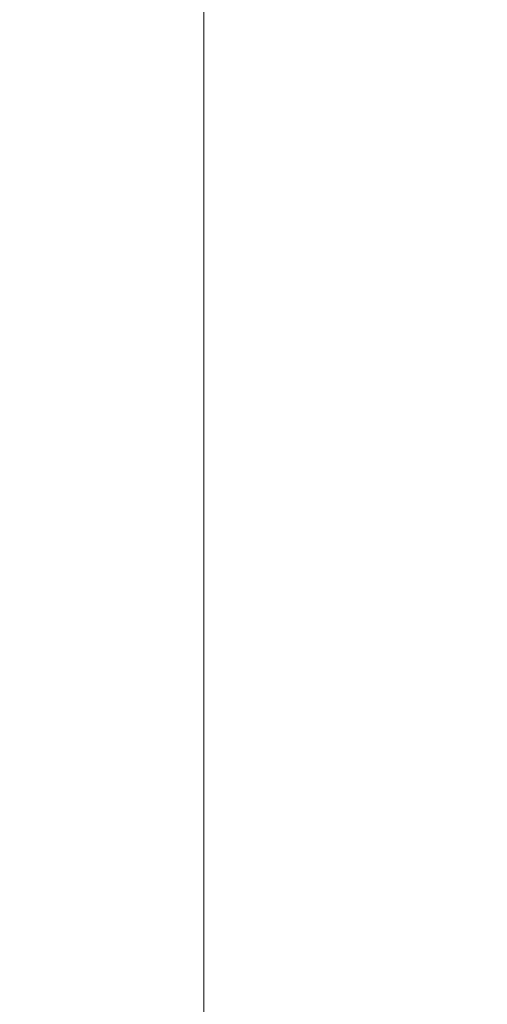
# Model space of a CAD drawing. Header units: centimetres. Extents: x -24.5 to 49.7, y -16.6 to 18.4.
# Tile 174 of 248: x -19.7 to -17.6, y 5.3 to 9.8. Entities that reach past the tile are written whole.
import ezdxf
from ezdxf.lldxf.tags import DXFTag

# ---------------------------------------------------------------- set-up
doc = ezdxf.new("R2010")
doc.units = ezdxf.units.CM
doc.header["$MEASUREMENT"] = 0
doc.layers.add('layer 1', color=7, linetype='Continuous')
tags = doc.linetypes.add('New Line1', pattern=[0.5, 0.3, -0.2]).pattern_tags.tags
tags[6:7] = [DXFTag(74, 4), DXFTag(75, 0), DXFTag(340, '0'), DXFTag(46, 1.0), DXFTag(50, 0.0), DXFTag(44, 0.0), DXFTag(45, 0.0)]
tags[4:5] = [DXFTag(74, 4), DXFTag(75, 0), DXFTag(340, '0'), DXFTag(46, 1.0), DXFTag(50, 0.0), DXFTag(44, 0.0), DXFTag(45, 0.0)]

msp = doc.modelspace()

# ---------------------------------------------------------------- linework, layer by layer
at = {"layer": 'layer 1', "color": 250, "linetype": 'New Line1', "lineweight": 20}
msp.add_lwpolyline([(-18.91166, 0.90546), (-13.91166, 0.90546), (-13.91166, 13.42906), (-18.91166, 13.42906), (-18.91166, 0.90546)], close=True, dxfattribs=at)
at = {"layer": 'layer 1', "color": 1, "lineweight": 0}
msp.add_open_spline([(24.98821, 18.39808), (24.98821, 18.39808), (24.98821, -16.60193), (24.98821, -16.60193), (24.98821, -16.60193), (-24.51772, -16.60193), (-24.51772, -16.60193), (-24.51772, -16.60193), (-24.51772, 18.39808), (-24.51772, 18.39808), (-24.51772, 18.39808), (24.98821, 18.39808), (24.98821, 18.39808)], degree=3, knots=[0, 0, 0, 0, 0.25, 0.25, 0.25, 0.5, 0.5, 0.5, 0.75, 0.75, 0.75, 1, 1, 1, 1], dxfattribs=at)
at = {"layer": 'layer 1', "color": 5, "lineweight": 0}
msp.add_open_spline([(-23.26688, 17.18067), (-23.26688, 17.18067), (-23.26688, -15.60944), (-23.26688, -15.60944), (-23.26688, -15.60944), (23.98644, -15.60944), (23.98644, -15.60944)], degree=3, knots=[0, 0, 0, 0, 0.5, 0.5, 0.5, 1, 1, 1, 1], dxfattribs=at)

doc.saveas('drawing.dxf')
